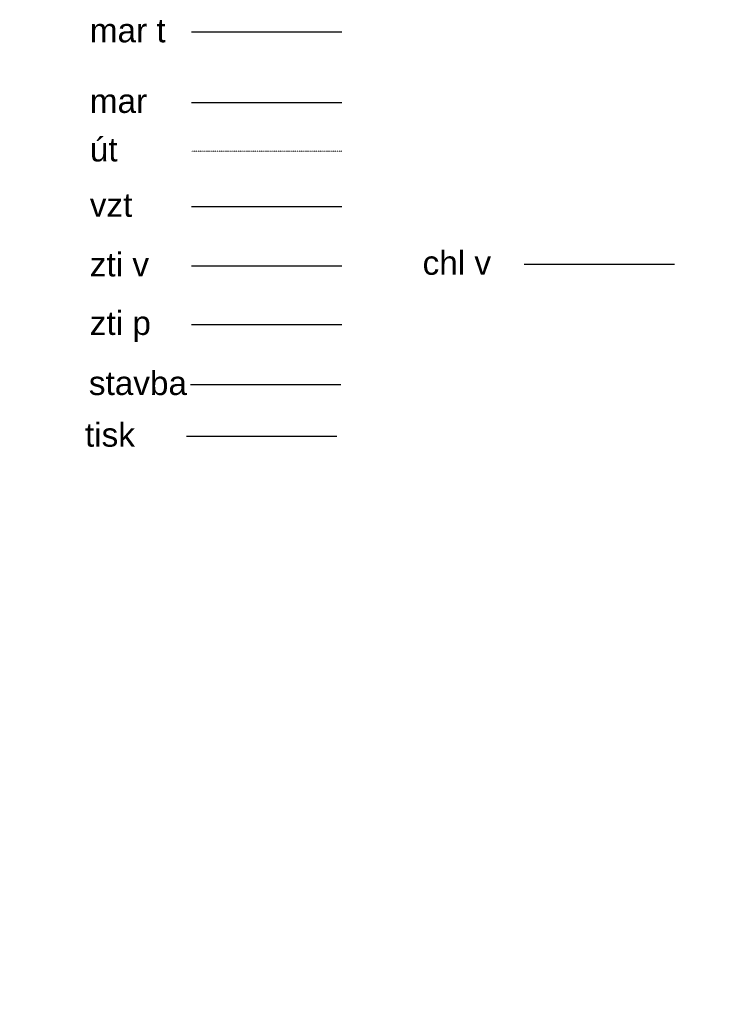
# Model space of a CAD drawing. Header units: millimetres. Extents: x -15323 to 178630, y 30684 to 65973.
# Tile 20 of 21: x 22154 to 34107, y 47188 to 63692. Entities that reach past the tile are written whole.
import ezdxf

# ---------------------------------------------------------------- set-up
doc = ezdxf.new("R2010")
doc.units = ezdxf.units.MM
doc.linetypes.add('DIVIDE', pattern=[31.75, 12.7, -6.35, 0, -6.35, 0, -6.35])
for name, color, linetype in [('00 mar', 3, 'Continuous'), ('00 mar stavba', 7, 'Continuous'), ('00 mar trasa', 6, 'Continuous'), ('00 mar vzt', 4, 'Continuous'), ('00 mar zti plyn', 2, 'Continuous'), ('00 mar zti voda', 5, 'Continuous')]:
    doc.layers.add(name, color=color, linetype=linetype)
doc.layers.add('00 mar tisk', color=7, linetype='Continuous', plot=False)
doc.layers.add('00 mar út', color=1, linetype='DIVIDE', lineweight=20)
doc.styles.add('ARIAL', font='arial.ttf')
doc.styles.add('ARIALCE', font='arial.ttf')

msp = doc.modelspace()

# ---------------------------------------------------------------- linework, layer by layer
at = {"layer": '00 mar'}
msp.add_line((27555, 62301), (25034, 62301), dxfattribs=at)
at = {"layer": '00 mar stavba'}
msp.add_line((27539, 57571), (25018, 57571), dxfattribs=at)
at = {"layer": '00 mar tisk'}
msp.add_line((27475, 56705), (24953, 56705), dxfattribs=at)
at = {"layer": '00 mar trasa'}
msp.add_line((27555, 63483), (25034, 63483), dxfattribs=at)
at = {"layer": '00 mar vzt'}
msp.add_line((27555, 60558), (25034, 60558), dxfattribs=at)
at = {"layer": '00 mar zti plyn'}
msp.add_line((27555, 58579), (25034, 58579), dxfattribs=at)
at = {"layer": '00 mar zti voda'}
for p, q in [((33138, 59588), (30616, 59588)), ((27555, 59560), (25034, 59560))]:
    msp.add_line(p, q, dxfattribs=at)
at = {"layer": '00 mar út'}
msp.add_line((27555, 61488), (25034, 61488), dxfattribs=at)

# ---------------------------------------------------------------- texts
at = {"layer": '00 mar', "style": 'ARIALCE'}
msp.add_text('mar', height=400, dxfattribs=at).set_placement((23330, 62130))
at = {"layer": '00 mar', "linetype": 'ByBlock', "insert": (10377, 61291), "char_height": 150, "attachment_point": 1, "style": 'ARIAL'}
msp.add_mtext_dynamic_manual_height_columns('Rozvodná soustava dle ČSN EN 60038:\\PTN-S 3+N+PE, AC 230/400V, 50Hz\\P\\POchrana před nebezpečným dotykovým napětím dle ČSN\\~33 2000-4-41 ed.3:\\P\\pi-225,l1110,t1110,1800;{\\fSymbol|b0|i0|c2|p18;·^I}automatickým odpojením od zdroje v síti TN-C-S {\\C0;\\P\\fSymbol|b0|i0|c2|p18;\\C256;·^I}dvojitá nebo zesílená izolace\\P{\\fSymbol|b0|i0|c2|p18;·^I}ochrana malým napětím PELV\\P\\pi0,l0,tz;Vnější vlivy:\\P\\pi-225,l1110,t1110,1800;{\\fSymbol|b0|i0|c2|p18;\\H0.79167x;·^I}nější vlivy dle ČSN - EN 33 2000 - 5 - 51 ed.3\\P\\pi0,l0,tz;\\PPospojení:\\P\\pi-225,l1110,t1110,1800;{\\fSymbol|b0|i0|c2|p18;·^I}napojení na hlavní pospojení objektu dle ČSN 33 2000-4-41 ed.3{\\C0;\\P\\fSymbol|b0|i0|c2|p18;\\C256;·^I}rozvaděč bude pospojen na nosnou konstrukci kabelového vedení a bude instalováno vzájemné pospojení kovových částí technologie strojovny {\\C0;\\P\\pi0,l0,tz;}\\PRozvody jsou navrženy dle ČSN - EN 33 2000 - 5 - 52 ed.2 kabely s\\~měděným jádrem, dle potřeby stíněnými, uloženými pod omítkou, v\\~oceloplechových žlabech a PVC trubkách. V\\~místech s\\~možností mechanického poškození jsou chráněny PVC hadicí. Přístroje a příslušenství jsou v\\~provedení a krytí odpovídajícímu ČSN - EN 33 2000 - 5 - 51 ed.3.', width=8464.44, gutter_width=500, heights=[0], dxfattribs=at)
at = {"layer": '00 mar stavba', "style": 'ARIALCE'}
msp.add_text('stavba', height=400, dxfattribs=at).set_placement((23314, 57401))
at = {"layer": '00 mar tisk', "style": 'ARIALCE'}
msp.add_text('tisk', height=400, dxfattribs=at).set_placement((23249, 56535))
at = {"layer": '00 mar trasa', "style": 'ARIALCE'}
msp.add_text('mar t', height=400, dxfattribs=at).set_placement((23330, 63313))
at = {"layer": '00 mar vzt', "style": 'ARIALCE'}
msp.add_text('vzt', height=400, dxfattribs=at).set_placement((23330, 60388))
at = {"layer": '00 mar zti plyn', "style": 'ARIALCE'}
msp.add_text('zti p', height=400, dxfattribs=at).set_placement((23330, 58408))
at = {"layer": '00 mar zti voda', "style": 'ARIALCE'}
for s, p in [('zti v', (23330, 59389)), ('chl v', (28912, 59417))]:
    msp.add_text(s, height=400, dxfattribs=at).set_placement(p)
at = {"layer": '00 mar út', "style": 'ARIALCE'}
msp.add_text('út', height=400, dxfattribs=at).set_placement((23330, 61317))

doc.saveas('drawing.dxf')
